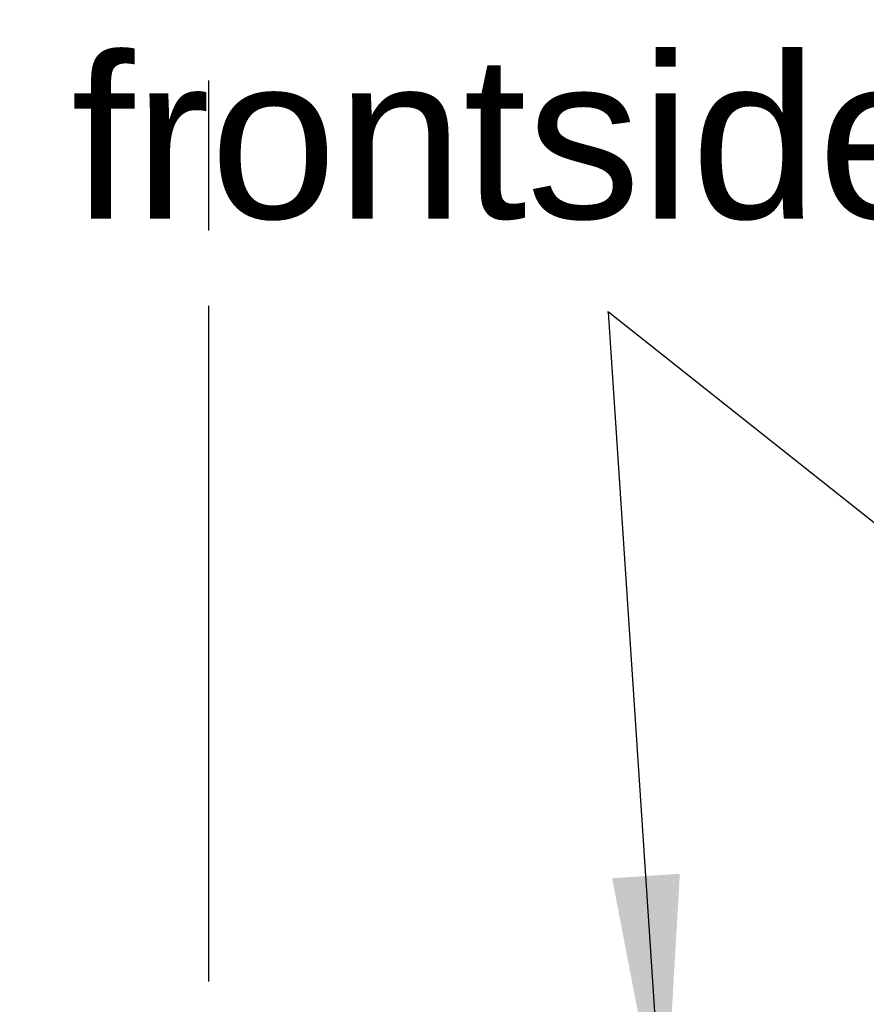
# Model space of a CAD drawing. Header units: millimetres. Extents: x 0 to 210, y 0 to 297.
# Tile 13 of 48: x 48 to 59, y 233 to 246. Entities that reach past the tile are written whole.
import ezdxf
from ezdxf.enums import TextEntityAlignment as Align

# ---------------------------------------------------------------- set-up
doc = ezdxf.new("R2010")
doc.units = ezdxf.units.MM
doc.header["$LTSCALE"] = 19.36
doc.linetypes.add('PHANTOM', pattern=[0.8, 0.45, -0.05, 0.1, -0.05, 0.1, -0.05])
doc.layers.get('0').update_dxf_attribs({"linetype": 'CONTINUOUS'})
doc.layers.add('DEFAULT_3', color=7, linetype='PHANTOM')
doc.layers.add('Z_NOTICE', color=7, linetype='CONTINUOUS')
doc.styles.get("Standard").update_dxf_attribs({"font": 'txt', "width": 0.7})
doc.styles.add('TEXTSTYLE_3', font='helveticaneueltw1g-ltcn.otf')
doc.dimstyles.get("Standard").update_dxf_attribs({"dimtxt": 3.5, "dimasz": 3.5, "dimexe": 1.5, "dimexo": 0, "dimtad": 1, "dimdsep": 46, "dimtxsty": 'STANDARD', "dimblk": '_FILLED', "dimblk1": '_FILLED', "dimblk2": '_FILLED', "dimcen": 0.09, "dimclrt": 5, "dimazin": 2, "dimtol": 1, "dimtp": 0.05, "dimtm": 0.05, "dimtfac": 1, "dimtofl": 0, "dimtmove": 0, "dimatfit": 3, "dimldrblk": '_FILLED', "dimfxl": 1, "dimtolj": 1, "dimarcsym": 0})

# ---------------------------------------------------------------- blocks, each defined once
blk = doc.blocks.new('_FILLED')
at = {"color": 0, "linetype": 'BYBLOCK'}
blk.add_solid([(0, 0), (-1, 0.125), (-1, -0.125)], dxfattribs=at)

msp = doc.modelspace()

# ---------------------------------------------------------------- linework, layer by layer
at = {"layer": 'DEFAULT_3', "color": 7, "linetype": 'PHANTOM'}
msp.add_line((50.12864, 257.68), (50.12864, 207.68), dxfattribs=at)

# ---------------------------------------------------------------- texts
at = {"layer": 'Z_NOTICE', "color": 5, "linetype": 'CONTINUOUS', "style": 'TEXTSTYLE_3'}
msp.add_text('frontside terminals', height=2.1, dxfattribs=at).set_placement((60.33915, 243.31567), align=Align.CENTER)

# ---------------------------------------------------------------- leaders
at = {"layer": 'Z_NOTICE', "color": 2, "linetype": 'CONTINUOUS'}
for points in [[(55.99542, 231.34769), (55.28166, 242.10672), (55.27005, 242.10672)], [(62.28971, 236.53966), (55.28166, 242.10672), (55.27005, 242.10672)]]:
    msp.add_leader(points, dimstyle='STANDARD', override={"dimtad": 0}, dxfattribs=at)

doc.saveas('drawing.dxf')
